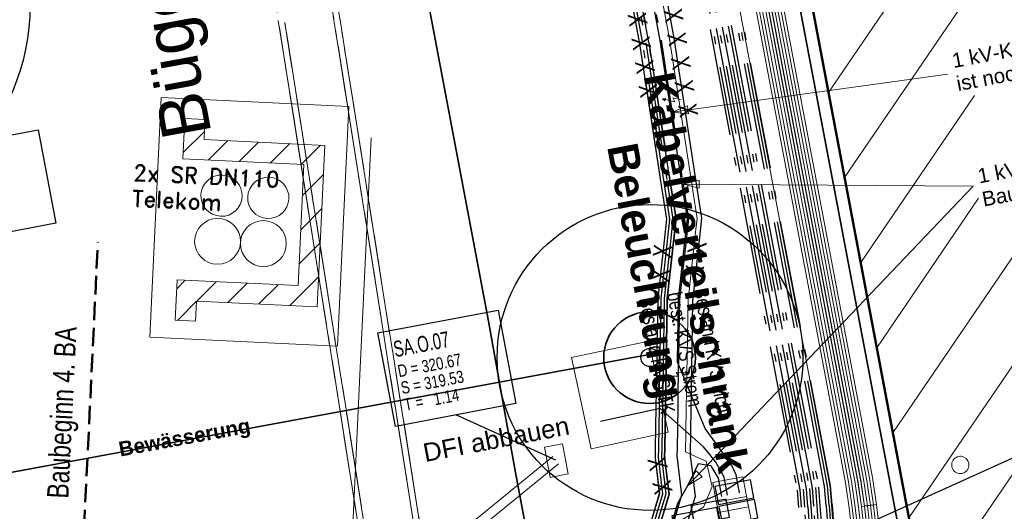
# Model space of a CAD drawing. Extents: x 3503752 to 3504470, y 5375172 to 5375556.
# Tile 68 of 77: x 3504294 to 3504310, y 5375444 to 5375452. Entities that reach past the tile are written whole.
import ezdxf

# ---------------------------------------------------------------- set-up
doc = ezdxf.new("R2010")
doc.units = 0
doc.header["$MEASUREMENT"] = 0
for name, pattern in [('202', [2.64, 1.75, -0.38, 0.13, -0.38]), ('239', [2.09, 0.75, -0.18, 0.75, -0.18, 0.05, -0.18]), ('38', [5.5, 4, -0.5, 0.5, -0.5]), ('85', [2.7501, 2.0001, -0.25, 0.25, -0.25]), ('89', [0.85001, 0.30001, -0.125, 0.3, -0.125])]:
    doc.linetypes.add(name, pattern=pattern)
for name, color, linetype in [('$_LISY_$_TMP', 7, 'Continuous'), ('4WB_BELEU_WEITER', 7, 'Continuous'), ('4WB_BELEUCHTUNG', 7, 'Continuous'), ('4WB_BESTAND_1_BA', 7, 'Continuous'), ('4WB_KANALISATION', 7, 'Continuous'), ('4WB_ST_NS', 7, 'Continuous'), ('4WB_SWT_KSR_TK', 7, 'Continuous'), ('4WB_SWT_ZEICHNUN', 7, 'Continuous'), ('4WP_KANCAD', 7, 'Continuous'), ('_4WP_ALLGEMEIN', 7, 'Continuous'), ('_4WP_BAUBEGINN', 7, 'Continuous'), ('_4WP_KANCAD', 7, 'Continuous'), ('_4WP_KANCAD-T', 7, 'Continuous'), ('_4WP_STADT-DFI', 7, 'Continuous'), ('_4WP_STADT_BEW_S', 7, 'Continuous'), ('_4WP_SWT-STROM', 7, 'Continuous'), ('BHM_BAUM_NEU', 7, 'Continuous'), ('K_FLURSTUECKE', 7, 'Continuous'), ('K_GEBAEUDE', 7, 'Continuous'), ('K_SCHRAFFUR', 7, 'Continuous'), ('SP_SAB2022-03-17', 7, 'Continuous'), ('ST_KABELQUERSCHN', 7, 'Continuous'), ('V_FAHRBAHNRAND', 7, 'Continuous'), ('V_GEB_UDE', 7, 'Continuous')]:
    doc.layers.add(name, color=color, linetype=linetype)
doc.styles.add('10', font='ROMAND', dxfattribs={"height": 0.2625})
doc.styles.add('116', font='TXT', dxfattribs={"width": 0.7, "height": 0.26})
doc.styles.add('117', font='TXT', dxfattribs={"width": 0.8, "height": 0.2})
doc.styles.add('325', font='TXT', dxfattribs={"width": 0.8, "height": 0.3})
doc.styles.add('326', font='ARIAL.TTF', dxfattribs={"height": 0.24})
doc.styles.add('350', font='ARIAL.TTF', dxfattribs={"height": 0.8})
doc.styles.add('362', font='TXT', dxfattribs={"width": 0.8, "height": 0.24})
doc.styles.add('363', font='TXT', dxfattribs={"width": 0.8, "height": 0.24})
doc.styles.add('364', font='TXT', dxfattribs={"width": 0.8, "height": 0.24})
doc.styles.add('452', font='ARIALBD.TTF', dxfattribs={"height": 0.5})
doc.styles.add('469', font='TXT', dxfattribs={"width": 0.8, "height": 0.35})
doc.styles.add('529', font='ARIAL.TTF', dxfattribs={"height": 0.3})
doc.styles.add('536', font='ARIALBD.TTF', dxfattribs={"height": 0.24})

# ---------------------------------------------------------------- blocks, each defined once
blk = doc.blocks.new('_X73')
at = {"color": 252, "linetype": 'Continuous', "lineweight": 13}
for p, q in [((7.331, 33.892), (-17.765, -2.911)), ((7.594, 32.503), (-17.502, -4.301)), ((-15.377, -2.959), (-17.239, -5.69)), ((-11.356, -4.162), (-16.188, -11.249)), ((-12.746, -4.426), (-16.451, -9.859)), ((-15.312, -4.639), (-16.976, -7.08)), ((-14.136, -4.69), (-16.713, -8.47))]:
    blk.add_line(p, q, dxfattribs=at)
blk = doc.blocks.new('LP_01052')
at = {"color": 7, "linetype": 'Continuous', "lineweight": 18}
blk.add_lwpolyline([(-0.25, 0), (0.25, 0), (0.25, 0.3), (-0.25, 0.3), (-0.25, 0)], dxfattribs=at)
blk = doc.blocks.new('ST_KABELVERTX24')
at = {"color": 150, "linetype": 'Continuous', "lineweight": 13}
blk.add_lwpolyline([(1, -1), (0, -1), (-1, -1), (-1, 1), (1, 1), (1, -1)], dxfattribs=at)
blk = doc.blocks.new('ST_KABELVERTX1')
at = {"color": 7, "linetype": 'Continuous', "lineweight": 13}
blk.add_lwpolyline([(1, -1), (0, -1), (-1, -1), (-1, 1), (1, 1), (1, -1)], dxfattribs=at)
blk = doc.blocks.new('4SWT-BESTAND')
at = {"color": 7, "linetype": 'Continuous', "lineweight": 13}
for p, q in [((-2.705412, 7.527614), (-2.705412, 7.527614)), ((-2.385012, 7.31764), (-2.731845, 6.971083)), ((-2.00811, 7.164123), (-2.323742, 6.848742)), ((-1.501643, 7.140068), (-1.817275, 6.824687)), ((-0.995176, 7.116012), (-1.310808, 6.800632)), ((-0.488709, 7.091957), (-0.804341, 6.776577)), ((-0.436186, 6.61432), (-0.783017, 6.267764)), ((-0.462618, 6.057789), (-0.809451, 5.711233)), ((-0.489051, 5.501258), (-0.835884, 5.154702)), ((-2.698133, 4.884292), (-2.837577, 4.744959)), ((-2.191666, 4.860237), (-2.507298, 4.544856)), ((-1.685199, 4.836182), (-2.000831, 4.520801)), ((-0.515484, 4.944727), (-0.987897, 4.472691)), ((-1.178732, 4.812126), (-1.494364, 4.496746)), ((-2.517178, 4.534984), (-2.82293, 4.229476)), ((0.02082, 0.645481), (-1.922464, 0.738303)), ((0, 0), (0.031, 0.649)), ((-0.01018, -0.003519), (-1.953464, 0.089303))]:
    blk.add_line(p, q, dxfattribs=at)
at = {"color": 255, "linetype": 'Continuous', "lineweight": 13}
blk.add_lwpolyline([(-0.210329, 3.80857), (-0.024283, 7.725666), (-3.092492, 7.871393), (-3.278539, 3.954297), (-0.210329, 3.80857)], dxfattribs=at)
at = {"color": 7, "linetype": 'Continuous', "lineweight": 13}
for points in [[(-2.861972, 4.23133), (-2.83066, 4.890587), (-0.85289, 4.79665), (-0.758953, 6.774421), (-2.736724, 6.868357), (-2.705412, 7.527614)], [(-2.861972, 4.23133), (-2.83066, 4.890587), (-0.85289, 4.79665), (-0.758953, 6.774421), (-2.736724, 6.868357), (-2.705412, 7.527614), (-2.375783, 7.511958), (-2.391439, 7.18233), (-0.413669, 7.088393), (-0.538917, 4.451366), (-2.516688, 4.545302), (-2.532344, 4.215674), (-2.861972, 4.23133)], [(0, 0), (0.031, 0.649), (0.159, 3.337), (0.343, 7.211)], [(-1.970931, 0.75063), (-0.961763, 0.918673), (-0.983185, 0.470185), (-1.970931, 0.75063)], [(-1.970931, 0.75063), (-0.961763, 0.918673), (-0.983185, 0.470185), (-1.970931, 0.75063)], [(-2.001931, 0.10163), (-0.992763, 0.269673), (-1.014185, -0.178815), (-2.001931, 0.10163)], [(-2.001931, 0.10163), (-0.992763, 0.269673), (-1.014185, -0.178815), (-2.001931, 0.10163)]]:
    blk.add_lwpolyline(points, dxfattribs=at)
at = {"color": 251, "linetype": 'Continuous', "lineweight": 13}
for points in [[(-2.441629, 6.283699, -0.999499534), (-1.767389, 6.251675)], [(-1.677491, 6.247405, -0.999499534), (-1.003251, 6.215381)], [(-1.767389, 6.251675, -0.999499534), (-2.441629, 6.283699)], [(-1.003251, 6.215381, -0.999499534), (-1.677491, 6.247405)]]:
    blk.add_lwpolyline(points, format="xyb", dxfattribs=at)
at = {"color": 7, "linetype": 'Continuous', "lineweight": 13}
for centre in [(-2.170057, 5.519955), (-1.420902, 5.484373)]:
    blk.add_circle(centre, 0.375, dxfattribs=at)
at = {"color": 7, "linetype": 'Continuous', "style": '10'}
for s, p in [('2x SR DN110', (-3.55434, 6.513141)), ('Telekom', (-3.574266, 6.093614))]:
    blk.add_text(s, height=0.2625, rotation=357.2807103, dxfattribs=at).set_placement(p)
blk = doc.blocks.new('951')
at = {"color": 3, "linetype": 'Continuous', "lineweight": 18}
for p, q in [((5.053472, 0.9793), (4.792795, 0.344076)), ((5.13368, 0.444375), (4.732639, -0.518491)), ((4.792795, 0.344076), (5.13368, 0.444375)), ((4.732639, -0.518491), (4.715929, -0.2527)), ((4.715929, -0.2527), (4.943186, -0.339625)), ((4.943186, -0.339625), (4.732639, -0.518491))]:
    blk.add_line(p, q, dxfattribs=at)
blk = doc.blocks.new('ALG_00093')
at = {"color": 1, "linetype": 'Continuous', "lineweight": 13}
blk.add_lwpolyline([(0, 0), (0.3773, 0.09625), (0.3773, -0.09625), (0, 0)], dxfattribs=at)

msp = doc.modelspace()

# ---------------------------------------------------------------- linework, layer by layer
at = {"layer": '4WB_BELEU_WEITER', "color": 7, "linetype": 'Continuous', "lineweight": 25}
msp.add_lwpolyline([(3504305.157, 5375443.622), (3504305.101, 5375443.916), (3504304.522, 5375443.807), (3504304.578, 5375443.512), (3504305.157, 5375443.622)], dxfattribs=at)
at = {"layer": '4WB_BESTAND_1_BA', "color": 3, "linetype": 'Continuous', "lineweight": 25}
msp.add_line((3504304.318, 5375447.183), (3504304.302, 5375446.167), dxfattribs=at)
at = {"layer": '4WB_BESTAND_1_BA', "color": 7, "linetype": 'Continuous', "lineweight": 13}
for points in [[(3504307.263, 5375443.79), (3504307.203, 5375444.211), (3504296.44, 5375501.045), (3504295.044, 5375509.688)], [(3504295.093, 5375509.699), (3504296.489, 5375501.054), (3504307.252, 5375444.219), (3504307.313, 5375443.796)], [(3504307.363, 5375443.802), (3504307.302, 5375444.227), (3504296.539, 5375501.062), (3504295.142, 5375509.708)], [(3504294.897, 5375509.658), (3504296.292, 5375501.019), (3504307.055, 5375444.187), (3504307.113, 5375443.772)], [(3504307.163, 5375443.778), (3504307.104, 5375444.195), (3504296.341, 5375501.028), (3504294.946, 5375509.668)], [(3504294.995, 5375509.678), (3504296.39, 5375501.037), (3504307.153, 5375444.203), (3504307.213, 5375443.784)], [(3504303.835, 5375446.498), (3504304.156, 5375445.008), (3504302.896, 5375444.737), (3504302.575, 5375446.227), (3504303.835, 5375446.498)], [(3504307.113, 5375443.772), (3504307.36, 5375441.584), (3504307.564, 5375439.669), (3504307.618, 5375439.39)], [(3504307.163, 5375443.778), (3504307.41, 5375441.589), (3504307.613, 5375439.676), (3504307.667, 5375439.4)], [(3504307.213, 5375443.784), (3504307.46, 5375441.594), (3504307.662, 5375439.683), (3504307.716, 5375439.41)], [(3504307.765, 5375439.42), (3504307.711, 5375439.69), (3504307.51, 5375441.599), (3504307.263, 5375443.79)], [(3504307.814, 5375439.43), (3504307.76, 5375439.698), (3504307.56, 5375441.604), (3504307.313, 5375443.796)], [(3504307.863, 5375439.44), (3504307.809, 5375439.706), (3504307.61, 5375441.609), (3504307.363, 5375443.802)]]:
    msp.add_lwpolyline(points, dxfattribs=at)
at = {"layer": '4WB_BESTAND_1_BA', "color": 116, "linetype": 'Continuous', "lineweight": 13}
for points in [[(3504307.314, 5375443.793), (3504307.25, 5375444.224), (3504296.487, 5375501.056), (3504295.092, 5375509.702), (3504295.29, 5375509.734), (3504296.685, 5375501.09), (3504307.448, 5375444.258), (3504307.512, 5375443.823), (3504307.314, 5375443.793)], [(3504295.339, 5375509.744), (3504296.734, 5375501.099), (3504307.497, 5375444.266), (3504307.562, 5375443.829), (3504307.364, 5375443.799), (3504307.299, 5375444.232), (3504296.536, 5375501.065), (3504295.141, 5375509.712), (3504295.339, 5375509.744)], [(3504307.512, 5375443.819), (3504307.7, 5375442.15), (3504307.948, 5375441.485), (3504308.036, 5375441.022), (3504307.84, 5375440.984), (3504307.754, 5375441.431), (3504307.504, 5375442.104), (3504307.314, 5375443.797), (3504307.512, 5375443.819)], [(3504307.938, 5375441.003), (3504307.853, 5375441.447), (3504307.554, 5375442.106), (3504307.364, 5375443.803), (3504307.562, 5375443.825), (3504307.75, 5375442.16), (3504308.045, 5375441.507), (3504308.134, 5375441.041), (3504307.938, 5375441.003)]]:
    msp.add_lwpolyline(points, dxfattribs=at)
at = {"layer": '4WB_BESTAND_1_BA', "color": 251, "linetype": 'Continuous', "lineweight": 13}
for points in [[(3504307.413, 5375443.808), (3504307.349, 5375444.241), (3504296.586, 5375501.073), (3504295.191, 5375509.718)], [(3504295.24, 5375509.728), (3504296.635, 5375501.082), (3504307.398, 5375444.249), (3504307.463, 5375443.814)], [(3504307.413, 5375443.808), (3504307.602, 5375442.127), (3504307.851, 5375441.458), (3504307.938, 5375441.003)], [(3504308.036, 5375441.022), (3504307.949, 5375441.477), (3504307.652, 5375442.133), (3504307.463, 5375443.814)]]:
    msp.add_lwpolyline(points, dxfattribs=at)
at = {"layer": '4WB_BESTAND_1_BA', "color": 250, "linetype": '202', "lineweight": 25}
for points in [[(3504294.214, 5375509.526), (3504295.701, 5375500.91), (3504306.463, 5375444.09), (3504306.485, 5375443.794)], [(3504306.535, 5375443.798), (3504306.513, 5375444.097), (3504295.75, 5375500.919), (3504294.263, 5375509.536)], [(3504294.312, 5375509.546), (3504295.799, 5375500.928), (3504306.563, 5375444.103), (3504306.585, 5375443.802)], [(3504294.361, 5375509.556), (3504295.848, 5375500.937), (3504306.613, 5375444.109), (3504306.635, 5375443.806)], [(3504306.735, 5375443.813), (3504306.711, 5375444.122), (3504295.948, 5375500.954), (3504294.58, 5375509.597)], [(3504306.785, 5375443.817), (3504306.76, 5375444.131), (3504295.997, 5375500.963), (3504294.629, 5375509.607)], [(3504306.835, 5375443.821), (3504306.809, 5375444.14), (3504296.046, 5375500.972), (3504294.678, 5375509.617)], [(3504294.018, 5375509.486), (3504295.505, 5375500.874), (3504306.263, 5375444.062), (3504306.285, 5375443.777)], [(3504306.335, 5375443.781), (3504306.313, 5375444.069), (3504295.554, 5375500.883), (3504294.067, 5375509.496)], [(3504294.116, 5375509.506), (3504295.603, 5375500.892), (3504306.363, 5375444.076), (3504306.385, 5375443.786)], [(3504306.435, 5375443.79), (3504306.413, 5375444.083), (3504295.652, 5375500.901), (3504294.165, 5375509.516)], [(3504294.889, 5375499.592), (3504296.649, 5375489.712), (3504298.044, 5375482.094), (3504299.487, 5375474.35), (3504300.879, 5375466.862), (3504302.355, 5375459.071), (3504303.789, 5375451.371), (3504304.149, 5375449.026), (3504304.232, 5375448.491), (3504304.186, 5375448.077), (3504304.088, 5375447.194), (3504304.064, 5375445.675), (3504304.059, 5375445.417), (3504304.048, 5375444.751), (3504304.046, 5375444.596), (3504304.056, 5375444.507), (3504304.117, 5375443.999), (3504303.976, 5375443.526), (3504305.616, 5375435.693), (3504305.626, 5375435.642), (3504305.681, 5375435.476), (3504305.727, 5375435.339)], [(3504305.854, 5375435.12), (3504305.729, 5375435.492), (3504305.674, 5375435.656), (3504305.664, 5375435.703), (3504304.028, 5375443.524), (3504304.167, 5375443.995), (3504304.106, 5375444.513), (3504304.096, 5375444.599), (3504304.098, 5375444.751), (3504304.109, 5375445.417), (3504304.114, 5375445.675), (3504304.138, 5375447.19), (3504304.236, 5375448.072), (3504304.282, 5375448.493), (3504304.199, 5375449.034), (3504303.839, 5375451.379), (3504302.405, 5375459.081), (3504300.929, 5375466.872), (3504299.537, 5375474.36), (3504298.094, 5375482.104), (3504296.699, 5375489.72), (3504294.939, 5375499.6)], [(3504294.939, 5375499.599), (3504296.698, 5375489.721), (3504298.093, 5375482.103), (3504299.536, 5375474.359), (3504300.928, 5375466.871), (3504302.404, 5375459.08), (3504303.838, 5375451.379), (3504304.198, 5375449.034), (3504304.282, 5375448.492), (3504304.236, 5375448.071), (3504304.138, 5375447.191), (3504304.114, 5375445.674), (3504304.109, 5375445.416), (3504304.098, 5375444.75), (3504304.096, 5375444.598), (3504304.106, 5375444.513), (3504304.168, 5375443.995), (3504304.028, 5375443.524), (3504305.665, 5375435.703), (3504305.674, 5375435.655), (3504305.728, 5375435.492), (3504305.775, 5375435.356)], [(3504295.137, 5375499.628), (3504296.894, 5375489.756), (3504298.29, 5375482.14), (3504299.733, 5375474.396), (3504301.125, 5375466.908), (3504302.6, 5375459.117), (3504304.037, 5375451.413), (3504304.397, 5375449.064), (3504304.484, 5375448.497), (3504304.434, 5375448.05), (3504304.338, 5375447.178), (3504304.314, 5375445.671), (3504304.309, 5375445.413), (3504304.298, 5375444.747), (3504304.296, 5375444.609), (3504304.304, 5375444.537), (3504304.371, 5375443.977), (3504304.234, 5375443.516), (3504305.86, 5375435.744), (3504305.868, 5375435.71), (3504305.919, 5375435.556), (3504306.044, 5375435.184), (3504305.854, 5375435.12)], [(3504311.568, 5375427.858), (3504309.619, 5375429.317), (3504307.28, 5375431.319), (3504306.449, 5375432.484), (3504306.063, 5375433.437), (3504305.61, 5375435.303), (3504305.53, 5375435.617), (3504305.518, 5375435.673), (3504303.872, 5375443.53), (3504304.015, 5375444.007), (3504303.956, 5375444.495), (3504303.946, 5375444.592), (3504303.948, 5375444.753), (3504303.959, 5375445.419), (3504303.964, 5375445.677), (3504303.988, 5375447.2), (3504304.086, 5375448.089), (3504304.132, 5375448.489), (3504304.051, 5375449.01), (3504303.691, 5375451.355), (3504302.257, 5375459.053)], [(3504309.651, 5375429.357), (3504307.318, 5375431.353), (3504306.493, 5375432.508), (3504306.111, 5375433.453), (3504305.658, 5375435.315), (3504305.578, 5375435.629), (3504305.566, 5375435.683), (3504303.924, 5375443.528), (3504304.065, 5375444.003), (3504304.006, 5375444.501), (3504303.996, 5375444.594), (3504303.998, 5375444.753), (3504304.009, 5375445.419), (3504304.014, 5375445.677), (3504304.038, 5375447.196), (3504304.136, 5375448.083), (3504304.182, 5375448.491), (3504304.101, 5375449.018), (3504303.741, 5375451.363), (3504302.307, 5375459.063)], [(3504306.682, 5375413.533), (3504307.34, 5375422.061), (3504308.105, 5375424.052), (3504308.601, 5375426.097), (3504309.203, 5375427.874), (3504309.334, 5375428.257), (3504309.345, 5375428.49), (3504309.356, 5375428.72), (3504308.025, 5375434.223), (3504307.246, 5375436.784), (3504307.057, 5375437.168), (3504306.932, 5375437.509), (3504306.806, 5375437.849), (3504306.359, 5375439.897), (3504306.369, 5375440.806), (3504306.562, 5375441.405), (3504306.385, 5375443.786)], [(3504306.435, 5375443.79), (3504306.613, 5375441.399), (3504306.419, 5375440.798), (3504306.409, 5375439.902), (3504306.855, 5375437.86), (3504306.979, 5375437.526), (3504307.102, 5375437.19), (3504307.288, 5375436.811), (3504308.074, 5375434.235), (3504309.406, 5375428.725), (3504309.384, 5375428.248), (3504309.215, 5375427.754), (3504308.649, 5375426.084), (3504308.153, 5375424.037), (3504307.389, 5375422.048), (3504306.732, 5375413.529)], [(3504306.485, 5375443.794), (3504306.664, 5375441.393), (3504306.469, 5375440.79), (3504306.459, 5375439.907), (3504306.904, 5375437.871), (3504307.026, 5375437.543), (3504307.147, 5375437.212), (3504307.33, 5375436.838), (3504308.123, 5375434.247), (3504309.456, 5375428.73), (3504309.434, 5375428.239), (3504309.262, 5375427.738), (3504308.697, 5375426.071), (3504308.201, 5375424.022), (3504307.438, 5375422.035), (3504306.782, 5375413.525)], [(3504306.832, 5375413.521), (3504307.487, 5375422.022), (3504308.249, 5375424.007), (3504308.745, 5375426.058), (3504309.309, 5375427.722), (3504309.484, 5375428.23), (3504309.506, 5375428.735), (3504308.172, 5375434.259), (3504307.372, 5375436.865), (3504307.192, 5375437.234), (3504307.073, 5375437.56), (3504306.953, 5375437.882), (3504306.509, 5375439.912), (3504306.519, 5375440.782), (3504306.715, 5375441.387), (3504306.535, 5375443.798)], [(3504306.585, 5375443.802), (3504306.766, 5375441.381), (3504306.569, 5375440.774), (3504306.559, 5375439.917), (3504307.002, 5375437.893), (3504307.12, 5375437.577), (3504307.237, 5375437.256), (3504307.414, 5375436.892), (3504308.221, 5375434.271), (3504309.556, 5375428.74), (3504309.534, 5375428.221), (3504309.356, 5375427.706), (3504308.793, 5375426.045), (3504308.297, 5375423.992), (3504307.536, 5375422.009), (3504306.882, 5375413.517)], [(3504306.635, 5375443.806), (3504306.817, 5375441.375), (3504306.619, 5375440.766), (3504306.609, 5375439.922), (3504307.051, 5375437.904), (3504307.282, 5375437.278), (3504307.456, 5375436.919), (3504308.27, 5375434.283), (3504309.606, 5375428.745), (3504309.584, 5375428.212), (3504309.403, 5375427.69), (3504308.841, 5375426.032), (3504308.345, 5375423.977), (3504307.585, 5375421.996), (3504306.841, 5375412.333)], [(3504306.735, 5375443.813), (3504306.918, 5375441.363), (3504306.719, 5375440.75), (3504306.709, 5375439.932), (3504307.149, 5375437.925), (3504307.261, 5375437.628), (3504307.372, 5375437.322), (3504307.54, 5375436.973), (3504308.368, 5375434.307), (3504309.706, 5375428.755), (3504309.684, 5375428.194), (3504309.275, 5375427.004), (3504308.937, 5375426.006), (3504308.441, 5375423.947), (3504307.684, 5375421.971), (3504307.025, 5375412.125)], [(3504306.785, 5375443.817), (3504306.969, 5375441.357), (3504306.769, 5375440.742), (3504306.759, 5375439.937), (3504307.197, 5375437.939), (3504307.308, 5375437.645), (3504307.418, 5375437.341), (3504307.587, 5375436.991), (3504308.416, 5375434.32), (3504309.756, 5375428.76), (3504309.734, 5375428.185), (3504309.322, 5375426.988), (3504308.985, 5375425.993), (3504308.489, 5375423.932), (3504307.733, 5375421.959), (3504307.075, 5375412.122)], [(3504306.835, 5375443.821), (3504307.02, 5375441.351), (3504306.819, 5375440.734), (3504306.809, 5375439.942), (3504307.245, 5375437.953), (3504307.355, 5375437.662), (3504307.464, 5375437.36), (3504307.63, 5375437.017), (3504308.466, 5375434.331), (3504309.539, 5375429.896), (3504309.887, 5375428.857), (3504310.682, 5375427.697), (3504310.82, 5375427.658), (3504311.473, 5375427.737)]]:
    msp.add_lwpolyline(points, dxfattribs=at)
at = {"layer": '4WB_BESTAND_1_BA', "color": 1, "linetype": 'Continuous', "lineweight": 25}
for points in [[(3504304.516, 5375444.668), (3504304.522, 5375445.002), (3504304.529, 5375445.409), (3504304.533, 5375445.642), (3504304.533, 5375445.658), (3504304.558, 5375447.156), (3504304.682, 5375448.293), (3504304.705, 5375448.504), (3504304.64, 5375448.928), (3504304.254, 5375451.45), (3504302.816, 5375459.158), (3504301.342, 5375466.949), (3504299.95, 5375474.437), (3504298.507, 5375482.18), (3504297.111, 5375489.795), (3504295.355, 5375499.66), (3504295.108, 5375501.865), (3504295.001, 5375502.138), (3504294.972, 5375502.456), (3504295.073, 5375502.916), (3504294.86, 5375504.017), (3504294.91, 5375504.292)], [(3504311.568, 5375427.858), (3504309.62, 5375429.318), (3504307.281, 5375431.319), (3504306.449, 5375432.484), (3504306.063, 5375433.438), (3504305.609, 5375435.303), (3504305.604, 5375435.324), (3504305.53, 5375435.616), (3504305.517, 5375435.672), (3504303.872, 5375443.53), (3504304.014, 5375444.007), (3504303.956, 5375444.495), (3504303.946, 5375444.592), (3504303.948, 5375444.754), (3504303.959, 5375445.42), (3504303.964, 5375445.678), (3504303.988, 5375447.199), (3504304.086, 5375448.089), (3504304.132, 5375448.49), (3504304.052, 5375449.01), (3504303.692, 5375451.355), (3504302.258, 5375459.054)], [(3504304.516, 5375444.668), (3504304.515, 5375444.615), (3504304.539, 5375444.42), (3504304.595, 5375443.958), (3504304.541, 5375443.78), (3504304.459, 5375443.511), (3504304.473, 5375443.445), (3504306.075, 5375435.788), (3504306.371, 5375434.754), (3504306.52, 5375434.572)]]:
    msp.add_lwpolyline(points, dxfattribs=at)
at = {"layer": '4WB_BESTAND_1_BA', "color": 35, "linetype": 'Continuous', "lineweight": 13}
for points in [[(3504296.036, 5375500.97), (3504306.799, 5375444.139), (3504306.825, 5375443.82), (3504307.01, 5375441.352), (3504306.809, 5375440.736), (3504306.799, 5375439.941), (3504307.235, 5375437.95), (3504307.346, 5375437.659), (3504307.455, 5375437.356), (3504307.621, 5375437.013), (3504308.456, 5375434.328), (3504309.529, 5375429.893), (3504309.878, 5375428.852), (3504310.676, 5375427.688), (3504310.819, 5375427.648), (3504311.474, 5375427.727)], [(3504304.873, 5375444.121), (3504304.776, 5375444.533), (3504304.601, 5375444.614), (3504304.437, 5375444.69), (3504304.442, 5375445.004), (3504304.449, 5375445.411), (3504304.454, 5375445.655), (3504304.454, 5375445.663), (3504304.478, 5375447.165), (3504304.596, 5375448.235), (3504304.625, 5375448.5), (3504304.555, 5375448.958), (3504304.175, 5375451.436), (3504302.738, 5375459.143), (3504301.263, 5375466.934), (3504299.871, 5375474.422), (3504298.428, 5375482.166), (3504297.032, 5375489.781), (3504295.276, 5375499.648)], [(3504306.475, 5375435.308), (3504306.352, 5375435.652), (3504305.997, 5375435.772), (3504304.366, 5375443.569), (3504304.733, 5375443.783), (3504304.873, 5375444.121)]]:
    msp.add_lwpolyline(points, dxfattribs=at)
at = {"layer": '4WB_BESTAND_1_BA', "color": 3, "linetype": 'Continuous', "lineweight": 25}
for points in [[(3504295.117, 5375499.625), (3504296.875, 5375489.752), (3504298.271, 5375482.137), (3504299.714, 5375474.393), (3504300.082, 5375472.411), (3504300.26, 5375471.455), (3504301.106, 5375466.905), (3504302.582, 5375459.114), (3504304.017, 5375451.409), (3504304.384, 5375449.019), (3504304.464, 5375448.498), (3504304.422, 5375448.119), (3504304.318, 5375447.183)], [(3504305.322, 5375444.016), (3504305.265, 5375444.311), (3504305.201, 5375444.456), (3504305.133, 5375444.549), (3504304.756, 5375445.067), (3504304.302, 5375446.167)], [(3504305.126, 5375443.978), (3504305.069, 5375444.273), (3504305.028, 5375444.356), (3504304.935, 5375444.517), (3504304.834, 5375444.642), (3504304.732, 5375444.767), (3504304.023, 5375445.397), (3504303.045, 5375445.186)], [(3504306.995, 5375433.384), (3504306.151, 5375434.801), (3504306.025, 5375435.178), (3504305.9, 5375435.55), (3504305.846, 5375435.71), (3504305.84, 5375435.74), (3504304.264, 5375443.273), (3504304.214, 5375443.51), (3504304.313, 5375443.851), (3504304.477, 5375444.137), (3504304.647, 5375444.497), (3504304.851, 5375444.462), (3504304.885, 5375444.403), (3504304.971, 5375444.255), (3504305.028, 5375443.96)]]:
    msp.add_lwpolyline(points, dxfattribs=at)
at = {"layer": '4WB_KANALISATION', "color": 7, "linetype": '85', "lineweight": 18}
for p, q in [((3504300.465, 5375441.162), (3504296.087, 5375468.804)), ((3504299.478, 5375441.005), (3504295.1, 5375468.647)), ((3504300.359, 5375441.196), (3504295.996, 5375468.738)), ((3504299.569, 5375441.071), (3504295.206, 5375468.613))]:
    msp.add_line(p, q, dxfattribs=at)
at = {"layer": '4WB_ST_NS', "color": 3, "linetype": 'Continuous', "lineweight": 25}
msp.add_line((3504304.318, 5375447.183), (3504304.302, 5375446.167), dxfattribs=at)
for points in [[(3504295.117, 5375499.625), (3504296.875, 5375489.752), (3504298.271, 5375482.137), (3504299.714, 5375474.393), (3504300.082, 5375472.411), (3504300.26, 5375471.455), (3504301.106, 5375466.905), (3504302.582, 5375459.114), (3504304.017, 5375451.409), (3504304.384, 5375449.019), (3504304.464, 5375448.498), (3504304.422, 5375448.119), (3504304.318, 5375447.183)], [(3504305.322, 5375444.016), (3504305.265, 5375444.311), (3504305.201, 5375444.456), (3504305.133, 5375444.549), (3504304.756, 5375445.067), (3504304.302, 5375446.167)], [(3504305.126, 5375443.978), (3504305.069, 5375444.273), (3504305.028, 5375444.356), (3504304.935, 5375444.517), (3504304.834, 5375444.642), (3504304.732, 5375444.767), (3504304.023, 5375445.397), (3504303.045, 5375445.186)], [(3504306.995, 5375433.384), (3504306.151, 5375434.801), (3504306.025, 5375435.178), (3504305.9, 5375435.55), (3504305.846, 5375435.71), (3504305.84, 5375435.74), (3504304.264, 5375443.273), (3504304.214, 5375443.51), (3504304.313, 5375443.851), (3504304.477, 5375444.137), (3504304.647, 5375444.497), (3504304.851, 5375444.462), (3504304.885, 5375444.403), (3504304.971, 5375444.255), (3504305.028, 5375443.96)]]:
    msp.add_lwpolyline(points, dxfattribs=at)
at = {"layer": '4WB_SWT_KSR_TK', "color": 250, "linetype": '202', "lineweight": 25}
for points in [[(3504305.854, 5375435.12), (3504305.729, 5375435.492), (3504305.674, 5375435.656), (3504305.664, 5375435.703), (3504304.028, 5375443.524), (3504304.167, 5375443.995), (3504304.106, 5375444.513), (3504304.096, 5375444.599), (3504304.098, 5375444.751), (3504304.109, 5375445.417), (3504304.114, 5375445.675), (3504304.138, 5375447.19), (3504304.236, 5375448.072), (3504304.282, 5375448.493), (3504304.199, 5375449.034), (3504303.839, 5375451.379), (3504302.405, 5375459.081), (3504300.929, 5375466.872), (3504299.537, 5375474.36), (3504298.094, 5375482.104), (3504296.699, 5375489.72), (3504294.939, 5375499.6)], [(3504295.137, 5375499.628), (3504296.894, 5375489.756), (3504298.29, 5375482.14), (3504299.733, 5375474.396), (3504301.125, 5375466.908), (3504302.6, 5375459.117), (3504304.037, 5375451.413), (3504304.397, 5375449.064), (3504304.484, 5375448.497), (3504304.434, 5375448.05), (3504304.338, 5375447.178), (3504304.314, 5375445.671), (3504304.309, 5375445.413), (3504304.298, 5375444.747), (3504304.296, 5375444.609), (3504304.304, 5375444.537), (3504304.371, 5375443.977), (3504304.234, 5375443.516), (3504305.86, 5375435.744), (3504305.868, 5375435.71), (3504305.919, 5375435.556), (3504306.044, 5375435.184), (3504305.854, 5375435.12)]]:
    msp.add_lwpolyline(points, dxfattribs=at)
at = {"layer": '4WB_SWT_ZEICHNUN', "color": 7, "linetype": 'Continuous', "lineweight": 13}
msp.add_lwpolyline([(3504303.835, 5375446.498), (3504304.156, 5375445.008), (3504302.896, 5375444.737), (3504302.575, 5375446.227), (3504303.835, 5375446.498)], dxfattribs=at)
at = {"layer": '4WP_KANCAD', "color": 7, "linetype": '38', "lineweight": 18}
for p, q in [((3504300.465, 5375441.162), (3504296.087, 5375468.804)), ((3504299.478, 5375441.005), (3504295.1, 5375468.647)), ((3504300.359, 5375441.196), (3504295.996, 5375468.738)), ((3504299.569, 5375441.071), (3504295.206, 5375468.613))]:
    msp.add_line(p, q, dxfattribs=at)
at = {"layer": '_4WP_ALLGEMEIN', "color": 7, "linetype": 'Continuous', "lineweight": 25}
for points in [[(3504305.554, 5375443.935), (3504305.498, 5375444.23), (3504304.918, 5375444.12), (3504304.974, 5375443.825), (3504305.554, 5375443.935)], [(3504305.618, 5375443.612), (3504305.563, 5375443.907), (3504304.983, 5375443.797), (3504305.039, 5375443.502), (3504305.618, 5375443.612)], [(3504305.005, 5375443.485), (3504304.949, 5375443.779), (3504304.212, 5375443.64), (3504304.268, 5375443.345), (3504305.005, 5375443.485)]]:
    msp.add_lwpolyline(points, dxfattribs=at)
at = {"layer": '_4WP_BAUBEGINN', "color": 1, "linetype": '89', "lineweight": 50}
msp.add_line((3504294.561, 5375442.592), (3504294.828, 5375448.112), dxfattribs=at)
at = {"layer": '_4WP_KANCAD', "color": 7, "linetype": '239', "lineweight": 18}
for points in [[(3504300.465, 5375441.162), (3504296.087, 5375468.804), (3504295.1, 5375468.647), (3504299.478, 5375441.005)], [(3504300.359, 5375441.196), (3504295.996, 5375468.738), (3504295.206, 5375468.613), (3504299.569, 5375441.071)]]:
    msp.add_lwpolyline(points, dxfattribs=at)
at = {"layer": '_4WP_KANCAD', "color": 1, "linetype": 'Continuous', "lineweight": 18}
for points in [[(3504302.268, 5375444.61), (3504298.724, 5375441.718), (3504297.671, 5375438.17)], [(3504302.362, 5375444.494), (3504298.854, 5375441.632), (3504298.854, 5375441.632), (3504297.815, 5375438.128), (3504297.671, 5375438.17), (3504298.724, 5375441.718), (3504298.724, 5375441.718), (3504302.268, 5375444.61)], [(3504302.362, 5375444.494), (3504298.854, 5375441.632), (3504297.815, 5375438.128)]]:
    msp.add_lwpolyline(points, dxfattribs=at)
at = {"layer": '_4WP_KANCAD-T', "color": 1, "linetype": 'Continuous', "lineweight": 25}
msp.add_line((3504302.315, 5375444.552), (3504300.68, 5375445.29), dxfattribs=at)
at = {"layer": '_4WP_KANCAD-T', "color": 7, "linetype": 'Continuous', "lineweight": 25}
msp.add_line((3504301.019, 5375440.639), (3504309.885, 5375444.631), dxfattribs=at)
at = {"layer": '_4WP_KANCAD-T', "color": 7, "linetype": 'Continuous', "lineweight": 18}
for points in [[(3504291.884, 5375449.578), (3504293.849, 5375449.951), (3504294.138, 5375448.424), (3504292.173, 5375448.051), (3504291.884, 5375449.578)], [(3504299.408, 5375446.63), (3504301.373, 5375447.003), (3504301.662, 5375445.476), (3504299.697, 5375445.103), (3504299.408, 5375446.63)]]:
    msp.add_lwpolyline(points, dxfattribs=at)
at = {"layer": '_4WP_KANCAD-T', "color": 1, "linetype": 'Continuous', "lineweight": 25}
for points in [[(3504291.884, 5375449.578), (3504293.849, 5375449.951), (3504294.138, 5375448.424), (3504292.173, 5375448.051), (3504291.884, 5375449.578)], [(3504299.408, 5375446.63), (3504301.373, 5375447.003), (3504301.662, 5375445.476), (3504299.697, 5375445.103), (3504299.408, 5375446.63)]]:
    msp.add_lwpolyline(points, dxfattribs=at)
at = {"layer": '_4WP_STADT_BEW_S', "color": 142, "linetype": 'Continuous', "lineweight": 35}
for points in [[(3504304.586, 5375446.368), (3504304.596, 5375446.295), (3504304.599, 5375446.222), (3504304.595, 5375446.148), (3504304.584, 5375446.076), (3504304.565, 5375446.004), (3504304.54, 5375445.935), (3504304.508, 5375445.869), (3504304.469, 5375445.806), (3504304.425, 5375445.747), (3504304.375, 5375445.693), (3504304.32, 5375445.644), (3504304.261, 5375445.601), (3504304.197, 5375445.564), (3504304.131, 5375445.533), (3504304.061, 5375445.509), (3504303.99, 5375445.491), (3504303.917, 5375445.481), (3504303.843, 5375445.478), (3504303.77, 5375445.482), (3504303.697, 5375445.494), (3504303.626, 5375445.512), (3504303.557, 5375445.538), (3504303.49, 5375445.57), (3504303.427, 5375445.608), (3504303.369, 5375445.652), (3504303.315, 5375445.702), (3504303.266, 5375445.757), (3504303.222, 5375445.817), (3504303.185, 5375445.88), (3504303.154, 5375445.947), (3504303.13, 5375446.016), (3504303.113, 5375446.088), (3504303.102, 5375446.161), (3504303.099, 5375446.234), (3504303.104, 5375446.308), (3504303.115, 5375446.381), (3504303.133, 5375446.452), (3504303.159, 5375446.521), (3504303.191, 5375446.587), (3504303.229, 5375446.65), (3504303.274, 5375446.709), (3504303.323, 5375446.763), (3504303.378, 5375446.812), (3504303.438, 5375446.855), (3504303.501, 5375446.892), (3504303.568, 5375446.923), (3504303.638, 5375446.948), (3504303.709, 5375446.965), (3504303.782, 5375446.975), (3504303.856, 5375446.978), (3504303.929, 5375446.974), (3504304.002, 5375446.962), (3504304.073, 5375446.944), (3504304.142, 5375446.919), (3504304.208, 5375446.887), (3504304.271, 5375446.848), (3504304.33, 5375446.804), (3504304.384, 5375446.754), (3504304.433, 5375446.699), (3504304.476, 5375446.64), (3504304.514, 5375446.576), (3504304.545, 5375446.509), (3504304.569, 5375446.44), (3504304.586, 5375446.368)], [(3504290.672, 5375444.922), (3504292.803, 5375444.239), (3504303.84, 5375446.277)]]:
    msp.add_lwpolyline(points, dxfattribs=at)
at = {"layer": '_4WP_SWT-STROM', "color": 1, "linetype": 'Continuous', "lineweight": 18}
for p, q in [((3504304.216, 5375450.241), (3504308.728, 5375450.858)), ((3504304.397, 5375449.064), (3504309.139, 5375449.031)), ((3504304.477, 5375444.137), (3504309.139, 5375449.031))]:
    msp.add_line(p, q, dxfattribs=at)
at = {"layer": 'BHM_BAUM_NEU', "color": 91, "linetype": 'Continuous', "lineweight": 25}
for centre, radius in [((3504290.118, 5375451.989), 3.6), ((3504303.857, 5375446.23), 2.5), ((3504303.857, 5375446.23), 0.15)]:
    msp.add_circle(centre, radius, dxfattribs=at)
at = {"layer": 'K_FLURSTUECKE', "color": 252, "linetype": 'Continuous', "lineweight": 35}
for p, q in [((3504296.303, 5375504.774), (3504310.077, 5375432.056)), ((3504310.077, 5375432.056), (3504296.303, 5375504.774)), ((3504296.303, 5375504.774), (3504310.077, 5375432.056)), ((3504310.077, 5375432.056), (3504296.303, 5375504.774))]:
    msp.add_line(p, q, dxfattribs=at)
at = {"layer": 'K_GEBAEUDE', "color": 252, "linetype": 'Continuous', "lineweight": 50}
msp.add_lwpolyline([(3504324.54, 5375453.47), (3504358.29, 5375459.84), (3504359.4, 5375454.03), (3504363.98, 5375454.9), (3504364.72, 5375455.04), (3504366.19, 5375447.08), (3504362.19, 5375446.31), (3504363.63, 5375438.6), (3504349.46, 5375435.92), (3504349.5, 5375435.69), (3504320.49, 5375430.16), (3504320.05, 5375432.42), (3504315.29, 5375431.52), (3504314.68, 5375434.75), (3504309.93, 5375433.88), (3504302.12, 5375475.17), (3504302.4, 5375475.22), (3504301.52, 5375479.88), (3504301.23, 5375479.83), (3504297.19, 5375501.19)], dxfattribs=at)
msp.add_lwpolyline([(3504324.54, 5375453.47), (3504358.29, 5375459.84), (3504359.4, 5375454.03), (3504363.98, 5375454.9), (3504364.72, 5375455.04), (3504366.19, 5375447.08), (3504362.19, 5375446.31), (3504363.63, 5375438.6), (3504349.46, 5375435.92), (3504349.5, 5375435.69), (3504320.49, 5375430.16), (3504320.05, 5375432.42), (3504315.29, 5375431.52), (3504314.68, 5375434.75), (3504309.93, 5375433.88), (3504302.12, 5375475.17), (3504302.4, 5375475.22), (3504301.52, 5375479.88), (3504301.23, 5375479.83), (3504297.19, 5375501.19)], dxfattribs=at)
at = {"layer": 'V_FAHRBAHNRAND', "color": 250, "linetype": 'Continuous', "lineweight": 35}
for p, q in [((3504299.204, 5375457.47, 320.762), (3504301.215, 5375446.825, 320.796)), ((3504299.204, 5375457.47, 320.762), (3504301.215, 5375446.825, 320.796)), ((3504301.215, 5375446.825, 320.796), (3504301.649, 5375444.379, 320.808)), ((3504301.215, 5375446.825, 320.796), (3504301.649, 5375444.379, 320.808)), ((3504301.649, 5375444.379, 320.808), (3504303.157, 5375436.489, 320.859)), ((3504301.649, 5375444.379, 320.808), (3504303.157, 5375436.489, 320.859))]:
    msp.add_line(p, q, dxfattribs=at)
at = {"layer": 'V_GEB_UDE', "color": 250, "linetype": 'Continuous', "lineweight": 13}
for points in [[(3504308.826, 5375444.569, 0.724595), (3504308.959, 5375444.334)], [(3504308.826, 5375444.569, 0.724595), (3504308.959, 5375444.334)], [(3504308.826, 5375444.569, -1.380081), (3504308.959, 5375444.334)], [(3504308.826, 5375444.569, -1.380081), (3504308.959, 5375444.334)]]:
    msp.add_lwpolyline(points, format="xyb", dxfattribs=at)

# ---------------------------------------------------------------- block references
at = {"layer": '$_LISY_$_TMP', "color": 7}
for name, p, xscale, yscale, rotation in [('951', (3504304.017, 5375451.409), 0.2000000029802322, 0.2000000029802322, 278.7299491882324), ('951', (3504304.017, 5375451.409), 0.2000000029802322, 0.2000000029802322, 278.7299491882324), ('ALG_00093', (3504304.216, 5375450.241), 0.699999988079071, 0.699999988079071, 7.77912712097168), ('ALG_00093', (3504304.397, 5375449.064), 0.699999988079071, 0.699999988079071, 359.6114334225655), ('951', (3504304.756, 5375445.067), 0.2000000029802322, 0.2000000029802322, 112.4272705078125), ('951', (3504304.756, 5375445.067), 0.2000000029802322, 0.2000000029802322, 112.4272705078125), ('ALG_00093', (3504304.477, 5375444.137), 0.699999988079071, 0.699999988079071, 46.3971450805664)]:
    msp.add_blockref(name, p, dxfattribs=dict(at, xscale=xscale, yscale=yscale, rotation=rotation))
at = {"layer": '4WB_BELEUCHTUNG', "color": 7, "xscale": 0.25, "yscale": 0.25, "rotation": 100.9651794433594}
msp.add_blockref('ST_KABELVERTX24', (3504305.237, 5375443.667), dxfattribs=at)
at = {"layer": '4WB_ST_NS', "color": 7, "xscale": 0.25, "yscale": 0.25, "rotation": 280.9651725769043}
msp.add_blockref('ST_KABELVERTX1', (3504305.175, 5375443.987), dxfattribs=at)
at = {"layer": 'K_SCHRAFFUR'}
msp.add_blockref('_X73', (3504324.54, 5375453.47), dxfattribs=at)
at = {"layer": 'SP_SAB2022-03-17', "color": 7, "rotation": 100.8197204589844}
msp.add_blockref('LP_01052', (3504302.471, 5375444.573), dxfattribs=at)
at = {"layer": 'ST_KABELQUERSCHN', "color": 7}
msp.add_blockref('4SWT-BESTAND', (3504298.955, 5375442.607), dxfattribs=at)

# ---------------------------------------------------------------- texts
at = {"layer": '4WB_BELEU_WEITER', "color": 7, "linetype": 'Continuous', "style": '452'}
for s, p in [('Kabelverteilschrank', (3504303.748, 5375450.834)), ('Beleuchtung', (3504303.153, 5375449.677))]:
    msp.add_text(s, height=0.5, rotation=280.7257, dxfattribs=at).set_placement(p)
at = {"layer": '_4WP_ALLGEMEIN', "color": 251, "linetype": 'Continuous', "style": '350'}
msp.add_text('Bügelstraße', height=0.8, rotation=100.3992, dxfattribs=at).set_placement((3504296.688, 5375449.891))
at = {"layer": '_4WP_ALLGEMEIN', "color": 251, "linetype": 'Continuous', "style": '364', "width": 0.8}
msp.add_text('best. KVS Strom', height=0.24, rotation=280.7257, dxfattribs=at).set_placement((3504304.133, 5375447.274))
at = {"layer": '_4WP_ALLGEMEIN', "color": 7, "linetype": 'Continuous', "style": '363', "width": 0.8}
msp.add_text('Bestand KVS Licht', height=0.24, rotation=280.7257, dxfattribs=at).set_placement((3504304.571, 5375447.342))
at = {"layer": '_4WP_ALLGEMEIN', "color": 255, "linetype": 'Continuous', "style": '362', "width": 0.8}
msp.add_text('Bestand KVS TK', height=0.24, rotation=280.7257, dxfattribs=at).set_placement((3504303.676, 5375447.189))
at = {"layer": '_4WP_BAUBEGINN', "color": 255, "linetype": 'Continuous', "style": '469', "width": 0.8}
msp.add_text('Baubeginn 4. BA', height=0.35, rotation=87.2355, dxfattribs=at).set_placement((3504294.345, 5375443.919))
at = {"layer": '_4WP_KANCAD-T', "color": 1, "linetype": 'Continuous'}
for s, height, style, width, p in [('SA.O.07', 0.26, '116', 0.7, (3504299.69, 5375446.234)), ('D = 320.67', 0.2, '117', 0.8, (3504299.752, 5375445.906)), ('S = 319.53', 0.2, '117', 0.8, (3504299.804, 5375445.631)), ('T =   1.14', 0.2, '117', 0.8, (3504299.856, 5375445.356))]:
    msp.add_text(s, height=height, rotation=10.737, dxfattribs=dict(at, style=style, width=width)).set_placement(p)
at = {"layer": '_4WP_STADT-DFI', "color": 7, "linetype": 'Continuous', "style": '529'}
msp.add_text('DFI abbauen', height=0.3, rotation=10.8197, dxfattribs=at).set_placement((3504300.179, 5375444.521))
at = {"layer": '_4WP_STADT_BEW_S', "color": 5, "linetype": 'Continuous', "style": '536'}
msp.add_text('Bewässerung', height=0.24, rotation=10.4645, dxfattribs=at).set_placement((3504295.194, 5375444.61))
at = {"layer": '_4WP_SWT-STROM', "color": 2, "linetype": 'Continuous', "style": '325', "width": 0.8}
for s, rotation, p in [('X  X  X  X  X', 278.7278, (3504303.431, 5375452.226)), ('X  X  X  X  X', 278.7278, (3504304.077, 5375451.903)), ('X  X', 83.7164, (3504304.72, 5375447.51)), ('X  X', 83.7164, (3504304.155, 5375447.453)), ('X  X', 281.8236, (3504303.812, 5375444.569))]:
    msp.add_text(s, height=0.3, rotation=rotation, dxfattribs=at).set_placement(p)
at = {"layer": '_4WP_SWT-STROM', "color": 251, "linetype": 'Continuous', "style": '326'}
for s, p in [('1 kV-Kabel für DFI', (3504308.821, 5375450.959)), ('ist noch in Betrieb!', (3504308.893, 5375450.582)), ('1 kV-Kabel für DFI um', (3504309.24, 5375449.073)), ('Baumquartier verlegen', (3504309.312, 5375448.695))]:
    msp.add_text(s, height=0.24, rotation=10.737, dxfattribs=at).set_placement(p)

doc.saveas('drawing.dxf')
